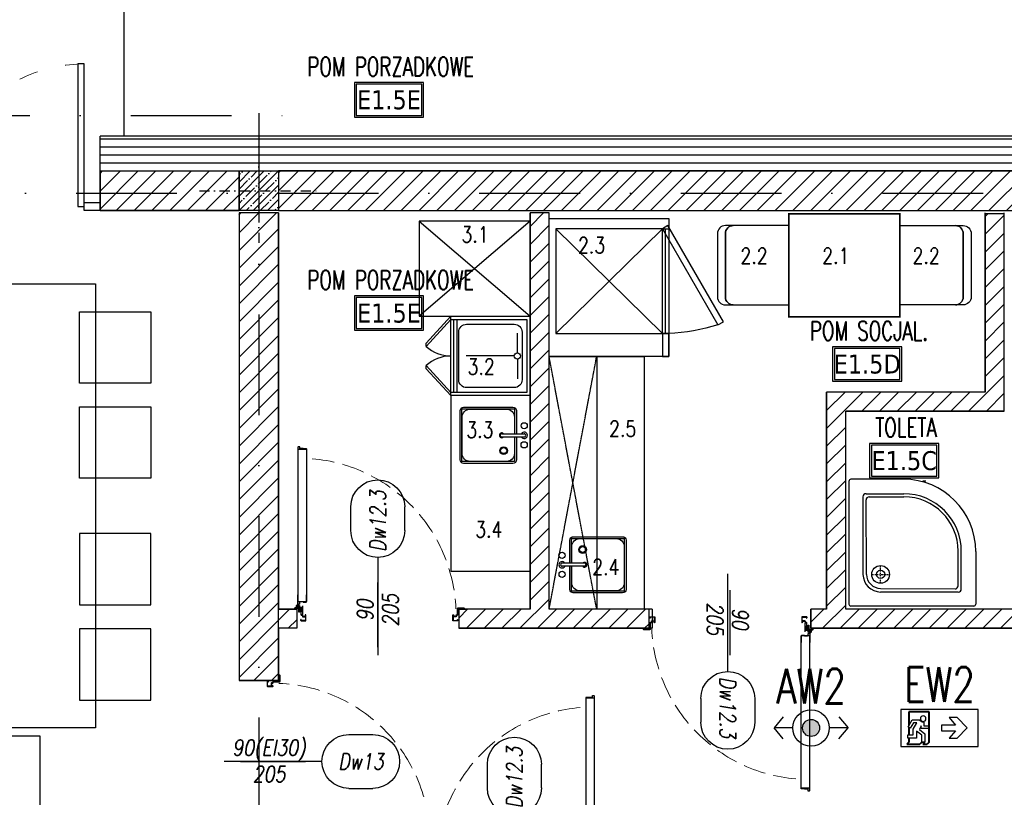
# Model space of a CAD drawing. Header units: millimetres. Extents: x 42924 to 92944, y -369470 to -179866.
# Tile 175 of 256: x 62459 to 63080, y -184759 to -184268. Entities that reach past the tile are written whole.
import ezdxf
from ezdxf.enums import TextEntityAlignment as Align

# ---------------------------------------------------------------- set-up
doc = ezdxf.new("R2010")
doc.units = ezdxf.units.MM
for name, pattern in [('6279-A-FP00$0$DASHED', [0.75, 0.5, -0.25]), ('ACAD_ISO03W100', [30, 12, -18]), ('AI9-LType1', [0.847019, 0.353131, -0.211667, 0.070556, -0.211667]), ('CACHE', [9.525, 6.35, -3.175]), ('CENTER', [0.6, 0.375, -0.075, 0.075, -0.075]), ('DASHDOT', [25.4, 12.7, -6.35, 0, -6.35]), ('Hidden Line', [391.222223, 282.222223, -109])]:
    doc.linetypes.add(name, pattern=pattern)
doc.layers.get('0').update_dxf_attribs({"color": 8})
for name, color, linetype in [('!! 0_Osie', 8, 'DASHDOT'), ('!! 1_ proj wyposdażenie', 54, 'Continuous'), ('!! 1_ tynk zewn  - nowy', 8, 'Continuous'), ('!! 1_drzwi opis', 8, 'Continuous'), ('!! 1_drzwi-linia', 8, 'Continuous'), ('!! 1_Hatch dach', 8, 'Continuous'), ('!! 1_hatch projektowane ściany', 8, 'Continuous'), ('!! 1_OPIS POM NOWE', 123, 'Continuous'), ('!! 1_PROJ Sciany', 8, 'Continuous'), ('!! 1_PROJ TERMOIZOL', 8, 'Continuous'), ('!! 1_PROJ widok', 8, 'Continuous'), ('!! 1_PROJ ŻELBET', 8, 'Continuous'), ('!! 2_ remont Ocieplenie', 8, 'ZIGZAG'), ('!! 2_wypos-sanitarne', 8, 'Continuous'), ('!! technologia', 124, 'Continuous'), ('0-osie-liniA', 8, 'DASHDOT'), ('E1', 2, 'Continuous'), ('E_0', 4, 'Continuous'), ('E_AW', 1, 'Continuous')]:
    doc.layers.add(name, color=color, linetype=linetype)
doc.styles.add('50', font='ROMANS.shx', dxfattribs={"width": 0.8, "height": 10})
doc.styles.add('ARCHETYP', font='romans.shx', dxfattribs={"height": 15})
doc.styles.add('ARIAL', font='tahoma.ttf')
doc.styles.add('ELE1', font='romans.shx', dxfattribs={"width": 0.8, "height": 18})
doc.styles.add('TXT', font='simplex.shx')
doc.linetypes.add('ZIGZAG', pattern='A,0.00254,-5.08,[131,ltypeshp.shx,S=5.08,R=0,X=-5.08,Y=0],-10.16,[131,ltypeshp.shx,S=5.08,R=180,X=5.08,Y=0],-5.08', length=20.32254)
pattern_1 = [(45, (0, 13685.2005), (-5.61266008, 5.61266008), [])]
pattern_2 = [(45, (2e-11, 13686.7005), (-5.61266008, 5.61266008), [])]

# ---------------------------------------------------------------- blocks, each defined once
blk = doc.blocks.new('A$C35EE4757')
at = {"layer": 'E_AW'}
h = blk.add_hatch(color=256, dxfattribs=at)
h.dxf.hatch_style = 1
h.paths.add_polyline_path([(5.36, 0, 1), (-5.36, 0, 1)])
for p, q in [((-17.54, 6.94), (-23.35, 0)), ((17.54, 6.94), (23.35, 0)), ((-11.49, 0), (-23.35, 0)), ((-17.54, -6.94), (-23.35, 0)), ((23.35, 0), (11.49, 0)), ((17.54, -6.94), (23.35, 0))]:
    blk.add_line(p, q, dxfattribs=at)
at = {"layer": 'E_AW', "ltscale": 5}
for radius in [11.49, 5.36]:
    blk.add_circle((0, 0), radius, dxfattribs=at)
blk = doc.blocks.new('A$C6E7C69CA')
at = {"layer": 'E_AW', "lineweight": 40}
for p, q in [((30.87, 21.88), (43.67, 21.88)), ((30.87, 2.71), (30.87, 21.88)), ((43.67, 21.88), (43.67, 13.3)), ((43.67, 11.93), (43.67, 7.29)), ((30.87, 2.71), (32.22, 1.35)), ((34.94, 1.35), (32.22, 1.35)), ((33.91, 2.39), (34.94, 1.35)), ((35.83, 2.39), (36.86, 1.35)), ((45.03, 1.35), (36.86, 1.35)), ((43.67, 5.26), (43.67, 2.71)), ((43.67, 2.71), (45.03, 1.35))]:
    blk.add_line(p, q, dxfattribs=at)
at = {"layer": 'E_AW'}
for p, q in [((6.95, 11.64), (13.31, 18.16)), ((13.31, 18.16), (18.39, 18.16)), ((18.39, 18.16), (14.25, 13.45)), ((14.25, 13.45), (23.24, 13.45)), ((23.24, 13.45), (23.24, 9.83)), ((34.29, 13.07), (30.87, 13.07)), ((30.87, 13.07), (30.87, 11.31)), ((34.3, 15.36), (34.29, 13.07)), ((35.88, 11.3), (35.88, 12.92)), ((35.88, 12.92), (37.05, 10.76)), ((41.6, 16.7), (36.72, 16.71)), ((41.02, 10.79), (38.75, 14.93)), ((38.75, 14.93), (40.78, 14.93)), ((40.78, 14.93), (42.96, 11.45)), ((44.27, 12.33), (41.6, 16.7)), ((13.31, 5.13), (6.95, 11.64)), ((23.24, 9.83), (14.25, 9.83)), ((14.25, 9.83), (18.39, 5.13)), ((30.87, 11.31), (35.88, 11.3)), ((37.05, 10.76), (33.58, 8.01)), ((33.58, 8.01), (33.58, 2.71)), ((35.51, 7), (38.98, 9.58)), ((35.51, 2.71), (35.51, 7)), ((38.98, 9.58), (38.97, 5.26)), ((41.02, 7.29), (41.02, 10.79)), ((44.43, 7.29), (41.02, 7.29)), ((42.96, 11.45), (44.27, 12.33)), ((44.43, 5.26), (44.43, 7.29)), ((18.39, 5.13), (13.31, 5.13)), ((33.58, 2.71), (35.51, 2.71)), ((33.91, 2.39), (35.83, 2.39)), ((38.97, 5.26), (44.43, 5.26))]:
    blk.add_line(p, q, dxfattribs=at)
blk.add_lwpolyline([(0, 23.29), (48.82, 23.29), (48.82, 0), (0, 0)], close=True, dxfattribs=at)
blk.add_circle((34.7, 17.48), 1.75, dxfattribs=at)
blk.add_arc((34.7, 17.48), 2.16, 259.40031, 339.13959, dxfattribs=at)
blk = doc.blocks.new('brodzik')
for p, q in [((-11.32, -33.21), (-11.32, 10.58)), ((33.21, 11.32), (-10.58, 11.32)), ((33.95, -8.2), (33.95, 10.58)), ((27.67, 6.28), (0, 6.28)), ((0, 5.01), (26.56, 5.18)), ((27.7, 4.05), (27.7, -8.29)), ((28.8, 5.15), (28.8, -8.32)), ((-6.28, -27.67), (-6.28, 0)), ((-5.01, 0), (-5.18, -26.57)), ((-4.05, -27.7), (8.29, -27.7)), ((-5.15, -28.8), (8.2, -28.8)), ((8.2, -33.95), (-10.58, -33.95))]:
    blk.add_line(p, q)
at = {"linetype": 'AI9-LType1'}
for p, q in [((-3.17, 0), (2.87, 0)), ((-0.01, 2.91), (-0.01, -3.13))]:
    blk.add_line(p, q, dxfattribs=at)
for radius in [3.16, 1.47]:
    blk.add_circle((0, 0), radius)
for points in [[(-10.58, 11.32), (-10.99, 11.32), (-11.32, 10.99), (-11.32, 10.58)], [(33.95, 10.58), (33.95, 10.99), (33.62, 11.32), (33.21, 11.32)], [(0, 6.28), (-3.47, 6.28), (-6.28, 3.47), (-6.28, 0)], [(0, 5.01), (-2.76, 5), (-5, 2.76), (-5.01, 0)], [(28.8, 5.15), (28.8, 5.77), (28.29, 6.28), (27.67, 6.28)], [(8.2, -28.8), (19.58, -28.8), (28.8, -19.58), (28.8, -8.2)], [(8.2, -33.95), (22.42, -33.95), (33.95, -22.42), (33.95, -8.2)], [(8.29, -27.7), (19.01, -27.69), (27.69, -19.01), (27.7, -8.29)], [(-6.28, -27.67), (-6.28, -28.29), (-5.77, -28.8), (-5.15, -28.8)], [(-11.32, -33.21), (-11.32, -33.62), (-10.99, -33.95), (-10.58, -33.95)]]:
    blk.add_open_spline(points, degree=3)
for points in [[(27.7, 4.05), (27.7, 4.67), (27.2, 5.18), (26.57, 5.18), (26.57, 5.18), (26.57, 5.18), (26.56, 5.18)], [(-5.18, -26.57), (-5.18, -27.19), (-4.68, -27.7), (-4.05, -27.7), (-4.05, -27.7), (-4.05, -27.7), (-4.05, -27.7)]]:
    blk.add_open_spline(points, degree=3, knots=[0, 0, 0, 0, 1, 1, 1, 2, 2, 2, 2])
blk = doc.blocks.new('Evier RONDA VDI3320')
at = {"ltscale": 0.2}
for p, q in [((-0.01, -0.1415), (-0.01, 0.001)), ((0.01, -0.1415), (0.01, 0.001))]:
    blk.add_line(p, q, dxfattribs=at)
for points in [[(0.01, -0.0494), (0.1555, -0.0494, -0.414214), (0.177, -0.0709), (0.177, -0.3819, -0.414214), (0.1555, -0.4034), (-0.1555, -0.4034, -0.414214), (-0.177, -0.3819), (-0.177, -0.0709, -0.414214), (-0.1555, -0.0494), (-0.01, -0.0494)], [(0.01, -0.0614), (0.115, -0.0614, -0.414214), (0.165, -0.1114), (0.165, -0.3414, -0.414214), (0.115, -0.3914), (-0.115, -0.3914, -0.414214), (-0.165, -0.3414), (-0.165, -0.1114, -0.414214), (-0.115, -0.0614), (-0.01, -0.0614)]]:
    blk.add_lwpolyline(points, format="xyb", dxfattribs=at)
at = {"linetype": 'CACHE', "ltscale": 0.2}
blk.add_lwpolyline([(0.01, -0.0604), (0.166, -0.0604), (0.166, -0.3924), (-0.166, -0.3924), (-0.166, -0.0604), (-0.01, -0.0604)], dxfattribs=at)
at = {"ltscale": 0.2}
for centre, radius in [((-0.06, 0), 0.0194), ((0.06, 0), 0.0196), ((0.0961, -0.1294), 0.0241), ((0.0961, -0.1294), 0.0191)]:
    blk.add_circle(centre, radius, dxfattribs=at)
for centre, radius, start, end in [((0, 0), 0.0201, 299.91578, 240.08422), ((0, 0), 0.0101, 354.22166, 185.77834), ((0, -0.1415), 0.015, 131.81031, 48.18969), ((0, -0.1415), 0.01, 180, 0)]:
    blk.add_arc(centre, radius, start, end, dxfattribs=at)
blk = doc.blocks.new('vidoir.p')
at = {"layer": '!! 1_ proj wyposdażenie', "ltscale": 0.1}
for p, q in [((-42.9511, 44.813), (-42.7816, 44.9684)), ((-42.9311, 44.813), (-42.7616, 44.9684)), ((-42.7816, 44.9684), (-42.7616, 44.9684)), ((-42.4711, 44.813), (-42.6407, 44.9684)), ((-42.6407, 44.9684), (-42.6207, 44.9684)), ((-42.4511, 44.813), (-42.6207, 44.9684)), ((-42.9311, 44.333), (-42.9311, 44.813)), ((-42.9311, 44.793), (-42.4711, 44.793)), ((-42.9311, 44.773), (-42.4711, 44.773)), ((-42.4711, 44.813), (-42.4711, 44.333)), ((-42.7011, 44.413), (-42.7011, 44.7157)), ((-42.7211, 44.393), (-42.8458, 44.393)), ((-42.6811, 44.393), (-42.5565, 44.393)), ((-42.4711, 44.333), (-42.9311, 44.333))]:
    blk.add_line(p, q, dxfattribs=at)
blk.add_lwpolyline([(-42.4511, 44.313), (-42.9511, 44.313), (-42.9511, 44.813), (-42.4511, 44.813)], close=True, dxfattribs=at)
blk.add_lwpolyline([(-42.5511, 44.363), (-42.8511, 44.363, -0.414214), (-42.9011, 44.413), (-42.9011, 44.713, -0.414214), (-42.8511, 44.763), (-42.5511, 44.763, -0.414214), (-42.5011, 44.713), (-42.5011, 44.413, -0.414214)], format="xyb", close=True, dxfattribs=at)
blk.add_circle((-42.7011, 44.393), 0.02, dxfattribs=at)
for centre, start, end in [((-42.9311, 44.813), 0, 42.49783), ((-42.4711, 44.813), 137.50217, 180)]:
    blk.add_arc(centre, 0.23, start, end, dxfattribs=at)
blk = doc.blocks.new('TABLE 2P 70x65 Plan')
at = {"color": 0, "linetype": 'ByBlock', "lineweight": -2}
for points in [[(-0.125, 0.45), (-0.525, 0.45, 0.414214), (-0.575, 0.4), (-0.575, 0.35, -0.414214), (-0.525, 0.4), (-0.125, 0.4, -0.414214), (-0.075, 0.35), (-0.075, 0.4, 0.414214)], [(-0.075, 0.35, 0.414214), (-0.125, 0.4), (-0.525, 0.4, 0.414214), (-0.575, 0.35), (-0.575, 0), (-0.075, 0)], [(-0.075, -1.05, -0.414214), (-0.125, -1.1), (-0.525, -1.1, -0.414214), (-0.575, -1.05), (-0.575, -0.7), (-0.075, -0.7)], [(-0.125, -1.15), (-0.525, -1.15, -0.414214), (-0.575, -1.1), (-0.575, -1.05, 0.414214), (-0.525, -1.1), (-0.125, -1.1, 0.414214), (-0.075, -1.05), (-0.075, -1.1, -0.414214)]]:
    blk.add_lwpolyline(points, format="xyb", close=True, dxfattribs=at)
at = {"color": 0, "linetype": 'ByBlock', "lineweight": -2, "ltscale": 0.2, "const_width": 0.01}
blk.add_lwpolyline([(-0.65, -0.7), (0, -0.7), (0, 0), (-0.65, 0)], close=True, dxfattribs=at)
blk = doc.blocks.new('piec MBM 87x75')
for p, q in [((72.5, -4.3), (6.5, -71.4)), ((6.5, -4.3), (72.5, -71.4)), ((6.5, -71.4), (6.5, -75.4)), ((72.5, -73.4), (6.5, -73.4)), ((72.5, -71.4), (72.5, -75.4))]:
    blk.add_line(p, q)
for points in [[(0, -75.4), (87, -75.4), (87, 0), (0, 0)], [(6.5, -4.3), (72.5, -4.3), (72.5, -71.4), (6.5, -71.4)], [(65.12, -109.86), (4.5, -74.86), (6.5, -71.4), (67.12, -106.4)], [(72.5, -71.4), (87, -71.4), (87, -75.4), (72.5, -75.4)]]:
    blk.add_lwpolyline(points, close=True)
blk.add_arc((-55.32, -69.19), 127.97, 343.09611, 357.21922)
blk = doc.blocks.new('zaw-dr-90-p')
at = {"color": 2, "linetype": 'CENTER', "ltscale": 0.2}
for p, q in [((12, 0), (-12, 0)), ((0, 12), (0, -12)), ((24.5, 24), (31, 24)), ((24.5, 19), (31, 19))]:
    blk.add_line(p, q, dxfattribs=at)
at = {"ltscale": 0.2}
for p, q in [((10, 12), (6.5, 12)), ((10, 0), (10, 6.5))]:
    blk.add_line(p, q, dxfattribs=at)
blk.add_lwpolyline([(0, 6.5), (23.5, 6.5, 0.414214), (28, 11), (28, 31), (24.5, 31), (24.5, 11, -0.414214), (23.5, 10), (0, 10, 4.561698), (7.6, 6.5), (4.9, 4.2)], format="xyb", dxfattribs=at)
blk.add_lwpolyline([(-0.2, -0.2), (-2.5, -0.2), (-2.5, 0.2), (-0.2, 0.2), (-0.2, 2.5), (0.2, 2.5), (0.2, 0.2), (2.8, 0.2), (2.8, -0.2), (0.2, -0.2), (0.2, -2.8), (-0.2, -2.8)], close=True)
blk.add_lwpolyline([(10, 10), (10, 39), (6.5, 39), (6.5, 10)], dxfattribs=at)
blk.add_circle((0, 0), 6.5, dxfattribs=at)
blk = doc.blocks.new('drzwi 90- sc 12')
for p, q in [((-13616.12, 20410.26), (-13616.12, 20411.46)), ((-13616.12, 20411.46), (-13615.02, 20411.46)), ((-13614.92, 20411.36), (-13614.92, 20313.77)), ((-13620.32, 20410.16), (-13620.32, 20313.77)), ((-13614.92, 20409.86), (-13620.32, 20409.86)), ((-13616.12, 20410.26), (-13620.22, 20410.26)), ((-13616.12, 20410.26), (-13620, 20410.26)), ((-13618.17, 20410.26), (-13616.22, 20410.26)), ((-13618.17, 20410.26), (-13616.22, 20410.26)), ((-13620.32, 20313.47), (-13620.32, 20317.97)), ((-13614.92, 20312.27), (-13614.92, 20317.97)), ((-13614.92, 20313.77), (-13620.32, 20313.77)), ((-13618.22, 20313.37), (-13620.22, 20313.37)), ((-13618.22, 20313.67), (-13618.22, 20313.37)), ((-13618.22, 20313.67), (-13616.42, 20313.67)), ((-13615.92, 20313.17), (-13615.92, 20312.17)), ((-13615.92, 20312.17), (-13615.02, 20312.17)), ((-13715.57, 20308.32), (-13715.57, 20308.56)), ((-13715.57, 20307.69), (-13715.57, 20308.56)), ((-13715.57, 20307.82), (-13715.57, 20308.56)), ((-13715.57, 20307.72), (-13715.37, 20307.72)), ((-13617.77, 20311.12), (-13617.77, 20305.72)), ((-13617.77, 20311.12), (-13617.77, 20305.72)), ((-13616.17, 20309.92), (-13617.37, 20309.92)), ((-13616.17, 20309.92), (-13616.17, 20311.02)), ((-13715.77, 20301.96), (-13716.27, 20301.96)), ((-13616.77, 20301.96), (-13616.27, 20301.96))]:
    blk.add_line(p, q)
for points in [[(-13665.27, 20284.96), (-13665.27, 20325.83)], [(-13615.57, 20309.64), (-13615.32, 20309.64), (-13615.32, 20309.82), (-13616.32, 20309.82), (-13616.32, 20309.64), (-13615.92, 20309.64)]]:
    blk.add_lwpolyline(points)
at = {"lineweight": 30}
for points in [[(-13716.27, 20308.92), (-13721.27, 20308.92)], [(-13716.27, 20308.92), (-13716.27, 20296.92)], [(-13614.27, 20308.92), (-13609.27, 20308.92)], [(-13614.27, 20308.92), (-13614.27, 20296.92)]]:
    blk.add_lwpolyline(points, dxfattribs=at)
at = {"ltscale": 0.2}
for points in [[(-13715.57, 20307.51), (-13715.57, 20309.48, 0.414214), (-13715.91, 20309.82), (-13719.43, 20309.82, 0.414214), (-13719.77, 20309.48), (-13719.77, 20308.92), (-13719.59, 20308.92), (-13719.59, 20309.48, -0.414214), (-13719.43, 20309.64), (-13716.97, 20309.64)], [(-13716.97, 20309.64), (-13715.91, 20309.64, -0.414214), (-13715.75, 20309.48), (-13715.75, 20307.51)], [(-13715.75, 20307.76), (-13715.75, 20305.58, 0.414214), (-13715.41, 20305.24), (-13714.96, 20305.24, -0.414214), (-13714.8, 20305.08), (-13714.8, 20304.48, 0.414214), (-13714.46, 20304.14), (-13713.28, 20304.14, 0.414214), (-13712.94, 20304.48), (-13712.94, 20305.15, -1), (-13712.75, 20305.15), (-13712.75, 20301.96, -0.414214), (-13712.91, 20301.8), (-13715.43, 20301.8, -0.414214), (-13715.59, 20301.96), (-13715.59, 20302.52), (-13715.77, 20302.52), (-13715.77, 20301.96, 0.414214), (-13715.43, 20301.62), (-13712.91, 20301.62, 0.414214), (-13712.57, 20301.96), (-13712.57, 20305.15, 1), (-13713.12, 20305.15), (-13713.12, 20304.48, -0.414214), (-13713.28, 20304.32), (-13714.46, 20304.32, -0.414214), (-13714.62, 20304.48), (-13714.62, 20305.08, 0.414214), (-13714.96, 20305.42), (-13715.41, 20305.42, -0.414214), (-13715.57, 20305.58), (-13715.57, 20307.64)], [(-13615.92, 20309.64), (-13616.63, 20309.64, 0.414214), (-13616.79, 20309.48), (-13616.79, 20305.58, -0.414214), (-13617.13, 20305.24), (-13617.58, 20305.24, 0.414214), (-13617.74, 20305.08), (-13617.74, 20304.48, -0.414214), (-13618.08, 20304.14), (-13619.26, 20304.14, -0.414214), (-13619.6, 20304.48), (-13619.6, 20305.15, 1), (-13619.79, 20305.15), (-13619.79, 20301.96, 0.414214), (-13619.63, 20301.8), (-13617.11, 20301.8, 0.414214), (-13616.95, 20301.96), (-13616.95, 20302.52), (-13616.77, 20302.52), (-13616.77, 20301.96, -0.414214), (-13617.11, 20301.62), (-13619.63, 20301.62, -0.414214), (-13619.97, 20301.96), (-13619.97, 20305.15, -1), (-13619.42, 20305.15), (-13619.42, 20304.48, 0.414214), (-13619.26, 20304.32), (-13618.08, 20304.32, 0.414214), (-13617.92, 20304.48), (-13617.92, 20305.08, -0.414214), (-13617.58, 20305.42), (-13617.13, 20305.42, 0.414214), (-13616.97, 20305.58), (-13616.97, 20309.48, -0.414214), (-13616.63, 20309.82), (-13613.11, 20309.82, -0.414214), (-13612.77, 20309.48), (-13612.77, 20308.92), (-13612.95, 20308.92), (-13612.95, 20309.48, 0.414214), (-13613.11, 20309.64), (-13615.57, 20309.64)]]:
    blk.add_lwpolyline(points, format="xyb", dxfattribs=at)
blk.add_lwpolyline([(-13616.79, 20308.82), (-13616.97, 20308.82), (-13616.97, 20307.42), (-13616.79, 20307.42)], close=True)
for centre, radius, start, end in [((-13615.02, 20411.36), 0.1, 0, 90), ((-13620.22, 20410.16), 0.1, 90, 180), ((-13620.22, 20313.47), 0.1, 180, 270), ((-13616.42, 20313.17), 0.5, 0, 90), ((-13615.02, 20312.27), 0.1, 270, 0), ((-13616.27, 20311.02), 0.1, 0, 90)]:
    blk.add_arc(centre, radius, start, end)
at = {"linetype": 'Hidden Line', "lineweight": 9, "ltscale": 0.05}
blk.add_arc((-13615.5, 20305.14), 99.12, 94.80054, 177.69442, dxfattribs=at)
at = {"xscale": 0.09999999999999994, "yscale": 0.09999999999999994, "zscale": 0.09999999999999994, "rotation": 180.0000000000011}
blk.add_blockref('zaw-dr-90-p', (-13614.92, 20310.92), dxfattribs=at)
blk = doc.blocks.new('słup 25 x 25')
at = {"layer": '!! 1_Hatch dach'}
h = blk.add_hatch(dxfattribs=at)
h.set_pattern_fill('ANSI35', color=256)
h.set_pattern_definition([(45, (-64242.072, 198338.2015), (-4.49012806, 4.49012806), []), (45, (-64237.5816, 198338.2015), (-4.49012806, 4.49012806), [7.9375, -1.5875, 0, -1.5875])])
h.paths.add_polyline_path([(-12.5, 12.5), (12.5, 12.5), (12.5, -12.5), (-12.5, -12.5)])
at = {"layer": '!! 1_PROJ ŻELBET'}
blk.add_lwpolyline([(-12.5, 12.5), (12.5, 12.5), (12.5, -12.5), (-12.5, -12.5)], close=True, dxfattribs=at)
at = {"layer": '0-osie-liniA', "ltscale": 0.5}
for points in [[(0, 37.5), (0, -37.5)], [(-37.5, 0), (37.5, 0)]]:
    blk.add_lwpolyline(points, dxfattribs=at)
blk = doc.blocks.new('BLOK OSI')
at = {"layer": '0-osie-liniA', "ltscale": 5}
for points in [[(48625.51, -198090.09), (53810.61, -198090.09)], [(53790.21, -198088.59), (53790.21, -199860.82)], [(52022.72, -198139.09), (55017, -198139.09)]]:
    blk.add_lwpolyline(points, dxfattribs=at)
blk = doc.blocks.new('1_ok-opis')
blk.add_line((0, 111.61), (0, 50))
for points in [[(-17, 128.61), (-17, 143.61)], [(17, 128.61), (17, 143.61)]]:
    blk.add_lwpolyline(points)
for centre, start, end in [((0, 143.61), 0, 180), ((0, 128.61), 180, 0)]:
    blk.add_arc(centre, 17, start, end)
at = {"style": 'ARCHETYP'}
for tag, height, rotation, p in [('NR', 12, 90, (0, 136.9)), ('NR', 12, 270, (0, 136.9)), ('SZEROKOŚĆ', 10, 90, (-8, 78.29)), ('WYSOKOŚĆ', 10, 270, (-8, 78.29)), ('WYSOKOŚĆ', 10, 90, (8, 78.29)), ('SZEROKOŚĆ', 10, 270, (8, 78.29))]:
    blk.add_attdef(tag, text='', height=height, rotation=rotation, dxfattribs=at).set_placement(p, align=Align.MIDDLE)
blk = doc.blocks.new('drzwi zew 90+90')
for points in [[(62313.95, -197849.87), (62313.95, -197939.87), (62309.95, -197939.87), (62309.95, -197849.87)], [(62485.95, -197849.87), (62485.95, -197939.87), (62489.95, -197939.87), (62489.95, -197849.87)], [(62309.95, -197937.37), (62299.95, -197937.37), (62299.95, -197942.37), (62309.95, -197942.37)], [(62489.95, -197937.37), (62499.95, -197937.37), (62499.95, -197942.37), (62489.95, -197942.37)]]:
    blk.add_lwpolyline(points, close=True)
blk.add_lwpolyline([(62399.95, -197896.73), (62399.95, -197962.57)])
at = {"linetype": 'ACAD_ISO03W100', "lineweight": 5}
for centre, start, end in [((62309.95, -197939.87), 0, 90), ((62489.95, -197939.87), 90, 180)]:
    blk.add_arc(centre, 90, start, end, dxfattribs=at)

msp = doc.modelspace()

# ---------------------------------------------------------------- hatches: boundary and pattern name
at = {"layer": '!! 1_hatch projektowane ściany'}
h = msp.add_hatch(dxfattribs=at)
h.set_pattern_fill('ANSI31', color=256, scale=2.5)
h.set_pattern_definition(pattern_2)
h.paths.add_polyline_path([(62597.56735, -184388.8878), (62509.94628, -184388.8878), (62509.94628, -184363.8878), (62597.56735, -184363.8878)])
h = msp.add_hatch(dxfattribs=at)
h.set_pattern_fill('ANSI31', color=256, scale=2.5)
h.set_pattern_definition(pattern_2)
h.paths.add_polyline_path([(63380.06379, -184363.8878), (62622.56735, -184363.8878), (62622.56735, -184388.8878), (63380.06379, -184388.8878)])
h = msp.add_hatch(dxfattribs=at)
h.set_pattern_fill('ANSI31', color=256, scale=2.5)
h.set_pattern_definition(pattern_1)
h.paths.add_polyline_path([(62597.56735, -184685.3878), (62622.56735, -184685.3878), (62622.56735, -184390.3878), (62597.56735, -184390.3878)])
h = msp.add_hatch(dxfattribs=at)
h.set_pattern_fill('ANSI31', color=256, scale=2.5)
h.set_pattern_definition(pattern_1)
h.paths.add_polyline_path([(62634.06387, -184652.3878), (62622.56735, -184652.3878), (62622.56735, -184640.3878), (62634.06387, -184640.3878)])
h.paths.add_polyline_path([(62856.06379, -184652.3878), (62856.06379, -184640.3878), (62793.06379, -184640.3878), (62793.06379, -184390.3878), (62781.06379, -184390.3878), (62781.06379, -184640.3878), (62736.06387, -184640.3878), (62736.06387, -184652.3878)])
h.paths.add_polyline_path([(63213.06379, -184652.3878), (63213.06379, -184640.3878), (63192.06379, -184640.3878), (63192.06379, -184576.1746), (63180.06379, -184576.1746), (63180.06379, -184640.3878), (62980.06379, -184640.3878), (62980.06379, -184515.3878), (63080.06379, -184515.3878), (63080.06379, -184390.8878), (63068.06379, -184390.8878), (63068.06379, -184503.3878), (62968.06379, -184503.3878), (62968.06379, -184640.3878), (62958.06379, -184640.3878), (62958.06379, -184652.3878)])
h.paths.add_polyline_path([(63180.06379, -184474.1746), (63192.06379, -184474.1746), (63192.06379, -184390.3878), (63180.06379, -184390.3878)])
h.paths.add_polyline_path([(63315.06379, -184640.3878), (63380.06379, -184640.3878), (63380.06379, -184652.3878), (63315.06379, -184652.3878)])
h.paths.add_polyline_path([(63121.18969, -184932.3878), (63133.18969, -184932.3878), (63133.18969, -184884.3878), (63380.06379, -184884.3878), (63380.06379, -184872.3878), (63133.18969, -184872.3878), (63133.18969, -184797.3878), (63121.18969, -184797.3878)])
h.paths.add_polyline_path([(62622.56735, -184797.3878), (62725.18969, -184797.3878), (62725.18969, -184809.3878), (62622.56735, -184809.3878)])
h.paths.add_polyline_path([(62622.56735, -185009.3878), (62964.18969, -185009.3878), (62964.18969, -184926.3878), (62976.18969, -184926.3878), (62976.18969, -185029.3878), (62964.18969, -185029.3878), (62964.18969, -185021.3878), (62622.3156, -185021.3878)])
h.paths.add_polyline_path([(62622.3156, -185185.80026), (62964.18969, -185185.80026), (62964.18969, -185235.3878), (62976.05469, -185235.3878), (62976.32469, -185131.32782), (62964.18969, -185131.44778), (62964.18969, -185173.80026), (62622.56735, -185173.80026)])
h.paths.add_polyline_path([(62929.18969, -185363.21272), (63013.68969, -185363.21272), (63013.68969, -185351.21272), (62976.18969, -185351.21272), (62976.18969, -185337.3878), (62964.18969, -185337.3878), (62964.18969, -185351.21272), (62929.18969, -185351.21272)])
h.paths.add_polyline_path([(63115.68969, -185363.2057), (63133.18969, -185363.2057), (63133.18969, -185323.21272), (63380.06373, -185323.21272), (63380.06379, -185311.21272), (63133.18969, -185311.21272), (63133.18969, -185246.3878), (63121.18969, -185246.38588), (63121.18969, -185351.21272), (63115.68887, -185351.2057)])
edge = h.paths.add_edge_path()
edge.add_line((63121.18969, -185144.38588), (63133.18969, -185144.38588))
edge.add_line((63133.18969, -185144.38588), (63133.18969, -185096.3878))
edge.add_line((63133.18969, -185096.3878), (63380.06373, -185096.3878))
edge.add_line((63380.06373, -185096.3878), (63380.06373, -185084.3878))
edge.add_line((63380.06373, -185084.3878), (63133.18969, -185084.3878))
edge.add_line((63133.18969, -185084.3878), (63133.18969, -185034.3878))
edge.add_line((63133.18969, -185034.3878), (63121.18969, -185034.3878))
edge.add_line((63121.18969, -185034.3878), (63121.18969, -185144.50584))

# ---------------------------------------------------------------- linework, layer by layer
at = {"layer": '!! 1_ proj wyposdażenie', "ltscale": 0.1}
for points in [[(62781.06379, -184395.58619), (62711.06379, -184455.58619)], [(62711.06379, -184395.58619), (62781.06379, -184455.58619)]]:
    msp.add_lwpolyline(points, dxfattribs=at)
at = {"layer": '!! 1_ proj wyposdażenie'}
for points in [[(62711.06379, -184395.58619), (62711.06379, -184455.58619), (62781.06379, -184455.58619), (62781.06379, -184395.58619)], [(62386.99906, -184715.18294), (62386.99906, -184435.18294), (62506.99906, -184435.18294), (62506.99906, -184715.18294)], [(62541.99906, -184452.68294), (62541.99906, -184497.68294), (62496.99906, -184497.68294), (62496.99906, -184452.68294)], [(62853.06379, -184480.8878), (62853.06379, -184640.3878), (62793.06379, -184640.3878), (62793.06379, -184480.8878)], [(62731.06379, -184505.58619), (62731.06379, -184616.30428), (62781.06379, -184616.30428), (62781.06379, -184505.58619)], [(62541.99906, -184512.68294), (62541.99906, -184557.68294), (62496.99906, -184557.68294), (62496.99906, -184512.68294)], [(62541.99906, -184637.68294), (62541.99906, -184592.68294), (62496.99906, -184592.68294), (62496.99906, -184637.68294)], [(62541.99906, -184697.68294), (62541.99906, -184652.68294), (62496.99906, -184652.68294), (62496.99906, -184697.68294)], [(62471.99906, -184765.18294), (62426.99906, -184765.18294), (62426.99906, -184720.18294), (62471.99906, -184720.18294)]]:
    msp.add_lwpolyline(points, close=True, dxfattribs=at)
at = {"layer": '!! 1_ proj wyposdażenie', "linetype": '6279-A-FP00$0$DASHED', "ltscale": 0.5}
msp.add_lwpolyline([(62823.06379, -184480.8878), (62823.06379, -184640.3878), (62793.06379, -184640.3878), (62793.06379, -184480.8878)], close=True, dxfattribs=at)
for points in [[(62793.06379, -184640.3878), (62823.06379, -184480.8878)], [(62823.06379, -184640.3878), (62793.06379, -184480.8878)]]:
    msp.add_lwpolyline(points, dxfattribs=at)
at = {"layer": '!! 1_ proj wyposdażenie'}
msp.add_lwpolyline([(63028.66801, -184559.40257), (63030.66801, -184559.40257)], dxfattribs=at)
at = {"layer": '!! 1_ tynk zewn  - nowy'}
for p, q in [((63427.0634, -184341.88811), (62509.94628, -184341.88829)), ((63425.0634, -184343.88811), (62509.94628, -184343.88829))]:
    msp.add_line(p, q, dxfattribs=at)
msp.add_lwpolyline([(62509.94628, -184363.8878), (62509.94628, -184341.88829)], dxfattribs=at)
at = {"layer": '!! 1_hatch projektowane ściany'}
for points in [[(62597.56735, -184388.8878), (62509.94628, -184388.8878), (62509.94628, -184363.8878), (62597.56735, -184363.8878)], [(63380.06379, -184363.8878), (62622.56735, -184363.8878), (62622.56735, -184388.8878), (63380.06379, -184388.8878)], [(62597.56735, -184685.3878), (62622.56735, -184685.3878), (62622.56735, -184390.3878), (62597.56735, -184390.3878)], [(62856.06379, -184652.3878), (62856.06379, -184640.3878), (62793.06379, -184640.3878), (62793.06379, -184390.3878), (62781.06379, -184390.3878), (62781.06379, -184640.3878), (62736.06387, -184640.3878), (62736.06387, -184652.3878)], [(62634.06387, -184652.3878), (62622.56735, -184652.3878), (62622.56735, -184640.3878), (62634.06387, -184640.3878)]]:
    msp.add_lwpolyline(points, close=True, dxfattribs=at)
msp.add_lwpolyline([(63213.06379, -184652.3878), (63213.06379, -184640.3878), (63192.06379, -184640.3878), (63192.06379, -184576.1746), (63180.06379, -184576.1746), (63180.06379, -184640.3878), (62980.06379, -184640.3878), (62980.06379, -184515.3878), (63080.06379, -184515.3878), (63080.06379, -184390.8878), (63068.06379, -184390.8878), (63068.06379, -184503.3878), (62968.06379, -184503.3878), (62968.06379, -184640.3878), (62958.06379, -184640.3878), (62958.06379, -184652.3878), (63213.06379, -184652.3878)], dxfattribs=at)
at = {"layer": '!! 1_OPIS POM NOWE'}
for points in [[(62670.34372, -184329.89455), (62713.86372, -184329.89455), (62713.86372, -184308.13455), (62670.34372, -184308.13455)], [(62671.43172, -184328.80655), (62712.77572, -184328.80655), (62712.77572, -184309.22255), (62671.43172, -184309.22255)], [(62670.34372, -184464.41821), (62713.86372, -184464.41821), (62713.86372, -184442.65821), (62670.34372, -184442.65821)], [(62671.43172, -184463.33021), (62712.77572, -184463.33021), (62712.77572, -184443.74621), (62671.43172, -184443.74621)], [(62971.84773, -184496.55567), (63015.36773, -184496.55567), (63015.36773, -184474.79567), (62971.84773, -184474.79567)], [(62972.93573, -184495.46767), (63014.27973, -184495.46767), (63014.27973, -184475.88367), (62972.93573, -184475.88367)], [(62995.1743, -184557.48337), (63038.6943, -184557.48337), (63038.6943, -184535.72337), (62995.1743, -184535.72337)], [(62995.1743, -184557.48337), (63038.6943, -184557.48337), (63038.6943, -184535.72337), (62995.1743, -184535.72337)], [(62996.2623, -184556.39537), (63037.6063, -184556.39537), (63037.6063, -184536.81137), (62996.2623, -184536.81137)], [(62996.2623, -184556.39537), (63037.6063, -184556.39537), (63037.6063, -184536.81137), (62996.2623, -184536.81137)]]:
    msp.add_lwpolyline(points, close=True, dxfattribs=at)
at = {"layer": '!! 1_PROJ Sciany'}
for points in [[(62509.94628, -184363.8878), (62509.94628, -184388.8878)], [(62509.94628, -184363.8878), (63405.06379, -184363.8878)], [(62509.94628, -184388.8878), (62597.56735, -184388.8878)], [(62597.56735, -184390.3878), (62597.56735, -184685.3878)], [(62622.56735, -184388.8878), (62781.06379, -184388.8878)], [(62622.56735, -184390.3878), (62622.56735, -184640.3878)], [(62781.06379, -184640.3878), (62781.06379, -184390.3878)], [(62793.06379, -184388.8878), (63068.06379, -184388.8878)], [(62793.06379, -184640.3878), (62793.06379, -184390.3878)], [(63068.06379, -184503.3878), (63068.06379, -184390.3878)], [(63080.06379, -184515.3878), (63080.06379, -184390.3878)], [(62968.06379, -184640.3878), (62968.06379, -184503.3878)], [(63068.06379, -184503.3878), (62968.06379, -184503.3878)], [(62980.06379, -184640.3878), (62980.06379, -184515.3878)], [(63080.06379, -184515.3878), (62980.06379, -184515.3878)], [(62634.06387, -184640.3878), (62622.56735, -184640.3878)], [(62634.06387, -184640.3878), (62634.06387, -184652.3878)], [(62781.06379, -184640.3878), (62736.06379, -184640.3878)], [(62736.06379, -184640.3878), (62736.06379, -184652.3878)], [(62858.06379, -184640.3878), (62793.06379, -184640.3878)], [(62858.06379, -184640.3878), (62858.06379, -184652.3878)], [(62968.06379, -184640.3878), (62958.06379, -184640.3878)], [(62958.06379, -184640.3878), (62958.06379, -184652.3878)], [(63213.06379, -184640.3878), (62980.06379, -184640.3878)], [(62622.56735, -184652.3878), (62622.56735, -184685.3878)], [(62634.06387, -184652.3878), (62622.56735, -184652.3878)], [(62858.06379, -184652.3878), (62736.06379, -184652.3878)], [(63213.06379, -184652.3878), (62958.06379, -184652.3878)], [(62622.56735, -184685.3878), (62597.56735, -184685.3878)]]:
    msp.add_lwpolyline(points, dxfattribs=at)
at = {"layer": '!! 1_PROJ TERMOIZOL', "linetype": 'ZIGZAG', "ltscale": 0.75}
for p, q in [((63420.0634, -184348.88811), (62509.94628, -184348.88829)), ((63410.06339, -184358.88811), (62509.94628, -184358.88829))]:
    msp.add_line(p, q, dxfattribs=at)
at = {"layer": '!! 1_PROJ widok'}
msp.add_lwpolyline([(62524.94628, -184083.38828), (62524.94633, -184341.88828)], dxfattribs=at)
at = {"layer": '!! 2_ remont Ocieplenie', "linetype": 'Continuous', "ltscale": 0.75}
msp.add_line((63415.0634, -184353.88811), (62509.94628, -184353.88829), dxfattribs=at)

# ---------------------------------------------------------------- block references
at = {"layer": '!! 0_Osie'}
msp.add_blockref('BLOK OSI', (8819.85593, 13761.2005), dxfattribs=at)
at = {"layer": '!! 1_ proj wyposdażenie', "yscale": 100, "zscale": 100}
for name, p, xscale, rotation in [('TABLE 2P 70x65 Plan', (63014.18791, -184390.8878), -100, 270), ('vidoir.p', (67212.36765, -180210.47147), 100, 90), ('Evier RONDA VDI3320', (62777.36683, -184530.64158), 100, 270), ('Evier RONDA VDI3320', (62801.25847, -184612.29447), 100, 90)]:
    msp.add_blockref(name, p, dxfattribs=dict(at, xscale=xscale, rotation=rotation))
at = {"layer": '!! 1_ proj wyposdażenie', "xscale": -1, "rotation": 89.9997280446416}
msp.add_blockref('piec MBM 87x75', (62793.06379, -184393.88752), dxfattribs=at)
at = {"layer": '!! 1_drzwi opis'}
ref = msp.add_blockref('1_ok-opis', (62685.06382, -184719.32556), dxfattribs=dict(at, xscale=-1, rotation=359.9999963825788))
ref.add_attrib('WYSOKOŚĆ', '90', dxfattribs={"layer": '0', "height": 10, "rotation": 89.99999638, "style": '50', "oblique": 10, "width": 0.8}).set_placement((62677.06383, -184641.0347), align=Align.MIDDLE)
ref.add_attrib('SZEROKOŚĆ', '205', dxfattribs={"layer": '0', "height": 10, "rotation": 89.99999638, "style": '50', "oblique": 10, "width": 0.8}).set_placement((62693.06383, -184641.0347), align=Align.MIDDLE)
ref.add_attrib('NR', 'Dw12.3', dxfattribs={"layer": '0', "height": 10, "rotation": 89.99999638, "style": '50', "oblique": 10, "width": 0.8}).set_placement((62685.06383, -184584.83115), align=Align.MIDDLE)
ref = msp.add_blockref('1_ok-opis', (62905.73685, -184568.05004), dxfattribs=dict(at, xscale=-1, rotation=179.9999963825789))
ref.add_attrib('WYSOKOŚĆ', '90', dxfattribs={"layer": '0', "height": 10, "rotation": 269.99999638, "style": '50', "oblique": 10, "width": 0.8}).set_placement((62913.73685, -184646.3409), align=Align.MIDDLE)
ref.add_attrib('SZEROKOŚĆ', '205', dxfattribs={"layer": '0', "height": 10, "rotation": 269.99999638, "style": '50', "oblique": 10, "width": 0.8}).set_placement((62897.73685, -184646.3409), align=Align.MIDDLE)
ref.add_attrib('NR', 'Dw12.3', dxfattribs={"layer": '0', "height": 10, "rotation": 269.99999638, "style": '50', "oblique": 10, "width": 0.8}).set_placement((62905.73684, -184702.2915), align=Align.MIDDLE)
ref = msp.add_blockref('1_ok-opis', (62538.22954, -184736.38784), dxfattribs=dict(at, xscale=-1, rotation=269.9999963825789))
ref.add_attrib('WYSOKOŚĆ', '90(EI30)', dxfattribs={"layer": '0', "height": 10, "rotation": 359.99999638, "style": '50', "oblique": 10, "width": 0.8}).set_placement((62616.52039, -184728.38784), align=Align.MIDDLE)
ref.add_attrib('SZEROKOŚĆ', '205', dxfattribs={"layer": '0', "height": 10, "rotation": 359.99999638, "style": '50', "oblique": 10, "width": 0.8}).set_placement((62616.52039, -184744.38784), align=Align.MIDDLE)
ref.add_attrib('NR', 'Dw13', dxfattribs={"layer": '0', "height": 10, "rotation": 359.99999638, "style": '50', "oblique": 10, "width": 0.8}).set_placement((62674.48002, -184736.38784), align=Align.MIDDLE)
ref = msp.add_blockref('1_ok-opis', (62771.18973, -184881.72556), dxfattribs=dict(at, xscale=-1, rotation=359.9999963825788))
ref.add_attrib('WYSOKOŚĆ', '90', dxfattribs={"layer": '0', "height": 10, "rotation": 89.99999638, "style": '50', "oblique": 10, "width": 0.8}).set_placement((62763.18973, -184803.4347), align=Align.MIDDLE)
ref.add_attrib('SZEROKOŚĆ', '205', dxfattribs={"layer": '0', "height": 10, "rotation": 89.99999638, "style": '50', "oblique": 10, "width": 0.8}).set_placement((62779.18973, -184803.4347), align=Align.MIDDLE)
ref.add_attrib('NR', 'Dw12.3', dxfattribs={"layer": '0', "height": 10, "rotation": 89.99999638, "style": '50', "oblique": 10, "width": 0.8}).set_placement((62771.18974, -184746.59317), align=Align.MIDDLE)
at = {"layer": '!! 1_drzwi-linia'}
for name, p in [('drzwi zew 90+90', (10, 13553.48277)), ('drzwi 90- sc 12', (76436.4594, -205106.31214))]:
    msp.add_blockref(name, p, dxfattribs=at)
at = {"layer": '!! 1_drzwi-linia', "xscale": -1}
msp.add_blockref('drzwi 90- sc 12', (49019.79416, -204949.31214), dxfattribs=at)
at = {"layer": '!! 1_drzwi-linia', "xscale": -1, "rotation": 180}
msp.add_blockref('drzwi 90- sc 12', (76572.33349, -164343.46346), dxfattribs=at)
at = {"layer": '!! 1_drzwi-linia', "rotation": 270}
msp.add_blockref('drzwi 90- sc 12', (42313.64295, -198401.6575), dxfattribs=at)
at = {"layer": '!! 1_hatch projektowane ściany'}
msp.add_blockref('słup 25 x 25', (62610.06735, -184376.3878), dxfattribs=at)
at = {"layer": '!! 2_wypos-sanitarne', "xscale": 1.767453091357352, "yscale": 1.767453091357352, "zscale": 1.767453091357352, "rotation": 90.00000000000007}
msp.add_blockref('brodzik', (63002.06356, -184618.38712), dxfattribs=at)
at = {"layer": 'E_0'}
msp.add_blockref('A$C35EE4757', (62958.23379, -184715.25257), dxfattribs=at)
at = {"layer": 'E_AW', "linetype": 'ByBlock', "xscale": -1}
msp.add_blockref('A$C6E7C69CA', (63063.62633, -184726.89585), dxfattribs=at)

# ---------------------------------------------------------------- texts
at = {"layer": '!! 1_OPIS POM NOWE', "style": 'TXT', "width": 0.7}
for s, p in [('POM PORZADKOWE', (62693.21885, -184304.08823)), ('POM PORZADKOWE', (62693.21885, -184438.6119)), ('POM SOCJAL.', (62994.72286, -184470.74936)), ('TOLETA', (63018.04943, -184531.67706)), ('TOLETA', (63018.04943, -184531.67706))]:
    msp.add_text(s, height=12, dxfattribs=at).set_placement(p, align=Align.CENTER)
at = {"layer": '!! 1_OPIS POM NOWE', "style": 'ARIAL'}
for tag, p in [('E1.5E', (62692.10372, -184319.01455)), ('E1.5E', (62692.10372, -184453.53821)), ('E1.5D', (62993.60773, -184485.67567)), ('E1.5C', (63016.9343, -184546.60337)), ('E1.5C', (63016.9343, -184546.60337))]:
    msp.add_attdef(tag, text='', height=11.968, dxfattribs=at).set_placement(p, align=Align.MIDDLE_CENTER)
at = {"layer": '!! technologia', "char_height": 10, "attachment_point": 1, "style": '50'}
for s, insert in [('3.1', (62737.798, -184398.96319)), ('2.3', (62811.32585, -184405.757)), ('2.2', (62913.71825, -184412.43635)), ('2.1', (62965.25496, -184412.43635)), ('2.2', (63022.24237, -184412.43635)), ('3.2', (62741.68702, -184482.36701)), ('3.3', (62740.8698, -184522.22235)), ('2.5', (62830.89093, -184521.4665)), ('3.4', (62746.49817, -184585.05008)), ('2.4', (62820.26874, -184608.7501))]:
    msp.add_mtext_dynamic_manual_height_columns(s, width=33.3164928, gutter_width=50, heights=[0], dxfattribs=dict(at, insert=insert))
at = {"layer": 'E1', "style": 'ELE1', "width": 0.75}
for s, p in [('AW2', (62958.23379, -184688.88633)), ('EW2', (63039.21849, -184687.87064))]:
    msp.add_text(s, height=22, dxfattribs=at).set_placement(p, align=Align.MIDDLE_CENTER)

doc.saveas('drawing.dxf')
